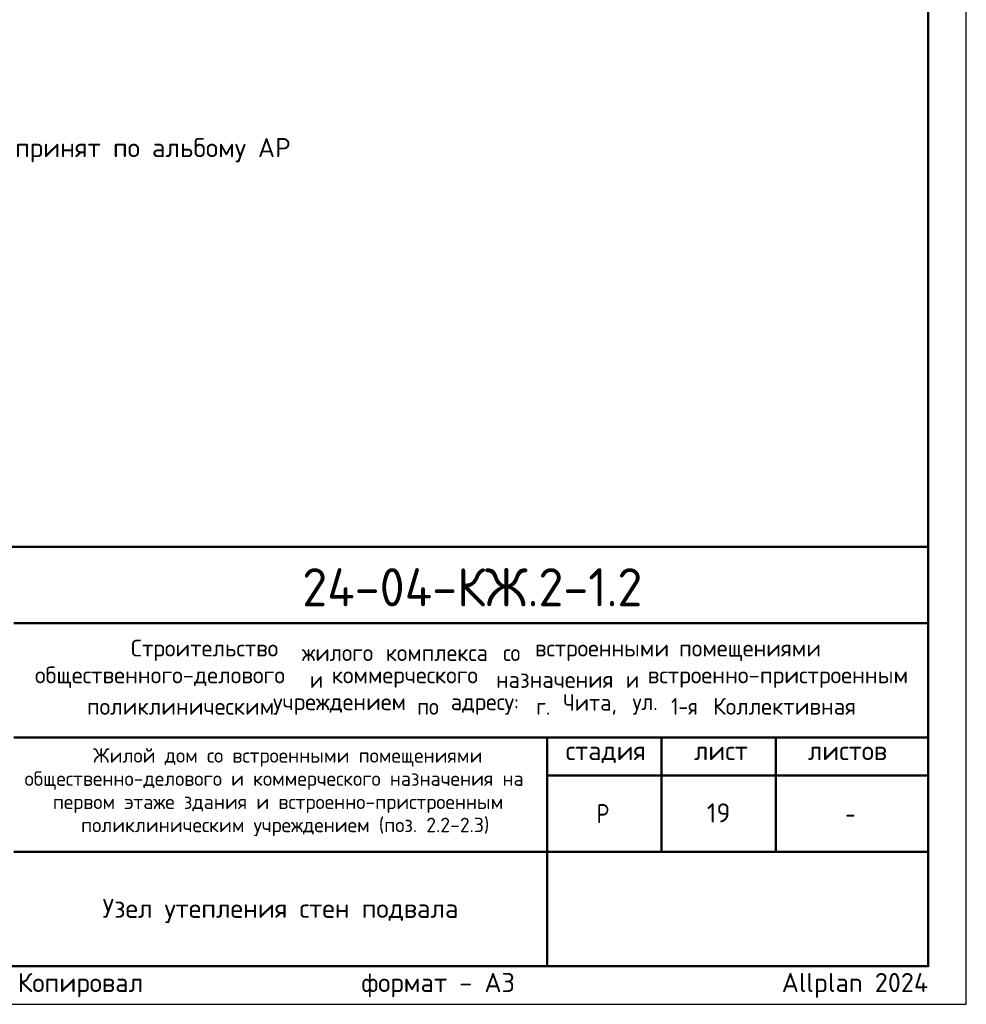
# Model space of a CAD drawing. Header units: millimetres. Extents: x 0 to 21000, y 0 to 14850.
# Tile 11 of 29: x 14789 to 21000, y 0 to 6456. Entities that reach past the tile are written whole.
import ezdxf

# ---------------------------------------------------------------- set-up
doc = ezdxf.new("R2010")
doc.units = ezdxf.units.MM
doc.layers.add('Standard', color=7, linetype='Continuous', lineweight=25)
doc.layers.add('Надписи', color=7, linetype='Continuous', lineweight=25)
doc.styles.add('ISOCPEUR', font='txt')

msp = doc.modelspace()

# ---------------------------------------------------------------- linework, layer by layer
at = {"layer": 'Standard', "color": 7, "linetype": 'Continuous', "lineweight": 50, "transparency": 33554687}
for p, q in [((11500, 3000), (20750, 3000)), ((14750, 2500), (20750, 2500)), ((14750, 1750), (20750, 1750)), ((18250, 1000), (18250, 1750)), ((19000, 1000), (19000, 1750)), ((19750, 1000), (19750, 1750)), ((18250, 1500), (20750, 1500)), ((14750, 1000), (20750, 1000)), ((18250, 250), (18250, 1000)), ((18250, 250), (18250, 1000))]:
    msp.add_line(p, q, dxfattribs=at)
at = {"layer": 'Standard', "color": 7, "linetype": 'Continuous', "lineweight": 25, "transparency": 33554687}
for p, q in [((20750, 250), (20750, 3000)), ((11500, 250), (20750, 250)), ((11500, 250), (20750, 250)), ((11500, 250), (20750, 250))]:
    msp.add_line(p, q, dxfattribs=at)
msp.add_lwpolyline([(0, 0), (21000, 0), (21000, 14850), (0, 14850), (0, 0)], close=True, dxfattribs=at)
at = {"layer": 'Standard', "color": 7, "linetype": 'Continuous', "lineweight": 50, "transparency": 33554687}
msp.add_lwpolyline([(1000, 14600), (20750, 14600), (20750, 250), (1000, 250), (1000, 14600)], close=True, dxfattribs=at)

# ---------------------------------------------------------------- texts
at = {"layer": 'Standard', "color": 7, "linetype": 'Continuous', "lineweight": 25, "transparency": 33554687, "style": 'ISOCPEUR'}
for s, insert, char_height, width, attachment_point in [('\\A1;{\\fISOCPEUR|i0|b0;\\H125.000000;\\W1.000000;\\C7;** - узел принят по альбому АР}\\P', (15254.5, 5680.1), 125, 2718.167, 2), ('\\W0.98;Строительство ', (15518.6, 2250.8), 110, 1175.348, 7), ('\\W0.96;жилого ', (16640.6, 2250.8), 110, 602.55, 7), ('\\W0.97;комплекса ', (17190.6, 2250.8), 110, 823.039, 7), ('\\W0.90;со ', (17960.6, 2250.8), 110, 258.739, 7), ('\\W0.98;встроенными ', (18169.6, 2250.8), 110, 999.233, 7), ('\\W0.98;помещениями', (19115.6, 2250.8), 110, 955.088, 7), ('\\W0.99;общественного-делового ', (14888.9, 2074.8), 110, 1857.162, 7), ('\\W0.87;и ', (16692.9, 2074.8), 110, 190.617, 7), ('\\W0.98;коммерческого ', (16835.9, 2074.8), 110, 1131.214, 7), ('\\W0.97;назначения ', (17913.9, 2074.8), 110, 905.516, 7), ('\\W0.87;и ', (18766.4, 2074.8), 110, 190.609, 7), ('\\W0.99;встроенно-пристроенным', (18909.4, 2074.8), 110, 1791.218, 7), ('\\W0.95;Чита, ', (18353.9, 1898.8), 110, 508.778, 7), ('\\W0.86;1-я ', (19063.4, 1898.8), 110, 322.299, 7), ('\\W0.98;Коллективная', (19338.4, 1898.8), 110, 1021.088, 7), ('\\W0.98;поликлиническим ', (15229.9, 1898.8), 110, 1274.191, 7), ('\\W0.98;учреждением ', (16450.9, 1898.8), 110, 999.123, 7), ('\\W0.91;по ', (17396.9, 1898.8), 110, 269.87, 7), ('\\W0.96;адресу: ', (17616.9, 1898.8), 110, 613.612, 7), ('\\W0.89;г. ', (18177.9, 1898.8), 110, 224.789, 7), ('\\W0.92;ул. ', (18810.4, 1898.8), 110, 303.428, 7), ('\\W0.99;стадия    лист     листов', (18371.3, 1581.1), 125, 2186.296, 7), ('\\W0.80;Р', (18575, 1187.5), 125, 149.931, 7), ('\\W0.78;-', (20206.2, 1187.5), 125, 135.997, 7), ('\\A1;{\\fISOCPEUR|i0|b0;\\H125.000000;\\W1.000000;\\C7;Узел утепления стен подвала}\\P', (16500, 691.7), 125, 2455.604, 2)]:
    msp.add_mtext(s, dxfattribs=dict(at, insert=insert, char_height=char_height, width=width, attachment_point=attachment_point))
at = {"layer": 'Standard', "color": 7, "linetype": 'Continuous', "lineweight": 50, "transparency": 33554687, "insert": (16642.6, 2609.1), "char_height": 250, "width": 2468.387, "attachment_point": 7, "style": 'ISOCPEUR'}
msp.add_mtext('\\W0.96;24-04-КЖ.2-1.2', dxfattribs=at)
at = {"layer": 'Standard', "color": 7, "linetype": 'Continuous', "lineweight": 18, "transparency": 33554687, "char_height": 95, "attachment_point": 7, "style": 'ISOCPEUR'}
for s, insert, width in [('\\W0.99;Жилой дом со встроенными помещениями', (15269.8, 1558.7), 2506.356), ('\\W0.99;общественно-делового и коммерческого назначения на', (14820.9, 1406.7), 3403.402), ('\\W0.99;первом этаже здания и встроенно-пристроенным', (15006.1, 1254.7), 3033.239), ('\\W0.99;поликлиническим учреждением (поз. 2.2-2.3)', (15191.4, 1102.7), 2662.626)]:
    msp.add_mtext(s, dxfattribs=dict(at, insert=insert, width=width))
at = {"layer": 'Standard', "color": 8, "linetype": 'Continuous', "lineweight": 13, "transparency": 33554687, "insert": (20750, 123.9), "char_height": 125, "width": 5874.732, "attachment_point": 6, "style": 'ISOCPEUR'}
msp.add_mtext('\\A1;{\\fISOCPEUR|i0|b0;\\H125.000000;\\W1.000000;\\C8;Копировал                  формат - А3                      Allplan 2024}\\P', dxfattribs=at)
at = {"layer": 'Надписи', "color": 7, "linetype": 'Continuous', "lineweight": 13, "transparency": 33554687, "insert": (19375, 1255), "char_height": 125, "width": 196.875, "attachment_point": 5, "style": 'ISOCPEUR'}
msp.add_mtext('\\A1;{\\fISOCPEUR|i0|b0;\\H125.000000;\\W1.000000;\\C7;19}\\P', dxfattribs=at)

doc.saveas('drawing.dxf')
